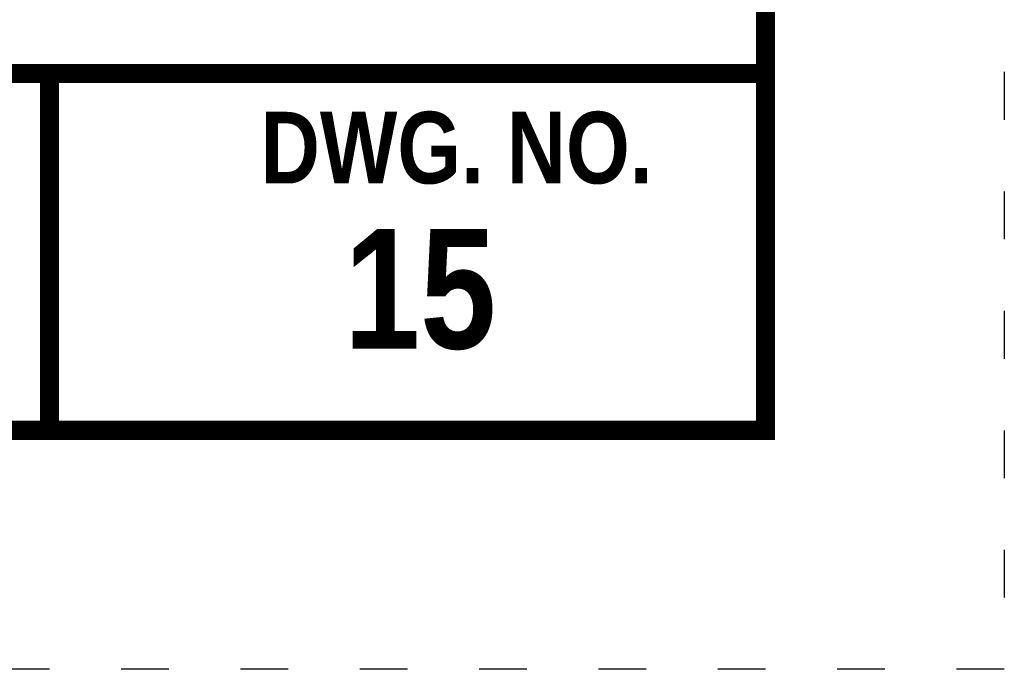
# Model space of a CAD drawing. Extents: x 8.8 to 17.3, y 25.2 to 36.2.
# Tile 5 of 183: x 15.3 to 17.3, y 25.2 to 26.6. Entities that reach past the tile are written whole.
import ezdxf
from ezdxf.enums import TextEntityAlignment as Align

# ---------------------------------------------------------------- set-up
doc = ezdxf.new("R2010")
doc.units = 0
doc.header["$MEASUREMENT"] = 0
doc.linetypes.add('DOT2', pattern=[0.125, 0, -0.125])
doc.layers.get('DEFPOINTS').update_dxf_attribs({"linetype": 'CONTINUOUS'})
doc.layers.add('BORDER', color=7, linetype='CONTINUOUS')
doc.layers.add('TEXT', color=7, linetype='CONTINUOUS')
doc.styles.add('TECHNICAL', font='techb___.ttf')

msp = doc.modelspace()

# ---------------------------------------------------------------- linework, layer by layer
at = {"layer": 'BORDER', "const_width": 0.04}
msp.add_lwpolyline([(9.3475, 25.7163), (9.3475, 35.7163), (16.8475, 35.7163), (16.8475, 25.7163)], close=True, dxfattribs=at)
for points in [[(9.3475, 26.4631), (16.8475, 26.4631)], [(15.3475, 26.4631), (15.3475, 25.7163)]]:
    msp.add_lwpolyline(points, dxfattribs=at)
at = {"layer": 'DEFPOINTS', "linetype": 'DOT2', "ltscale": 1.2}
msp.add_lwpolyline([(8.8475, 25.2163), (8.8475, 36.2163), (17.3475, 36.2163), (17.3475, 25.2163)], close=True, dxfattribs=at)

# ---------------------------------------------------------------- texts
at = {"layer": 'TEXT', "style": 'TECHNICAL'}
for s, height, p in [('DWG. NO.', 0.15, (16.6109, 26.3079)), ('15', 0.25, (16.2833, 26.0124))]:
    msp.add_text(s, height=height, dxfattribs=at).set_placement(p, align=Align.MIDDLE_RIGHT)

doc.saveas('drawing.dxf')
